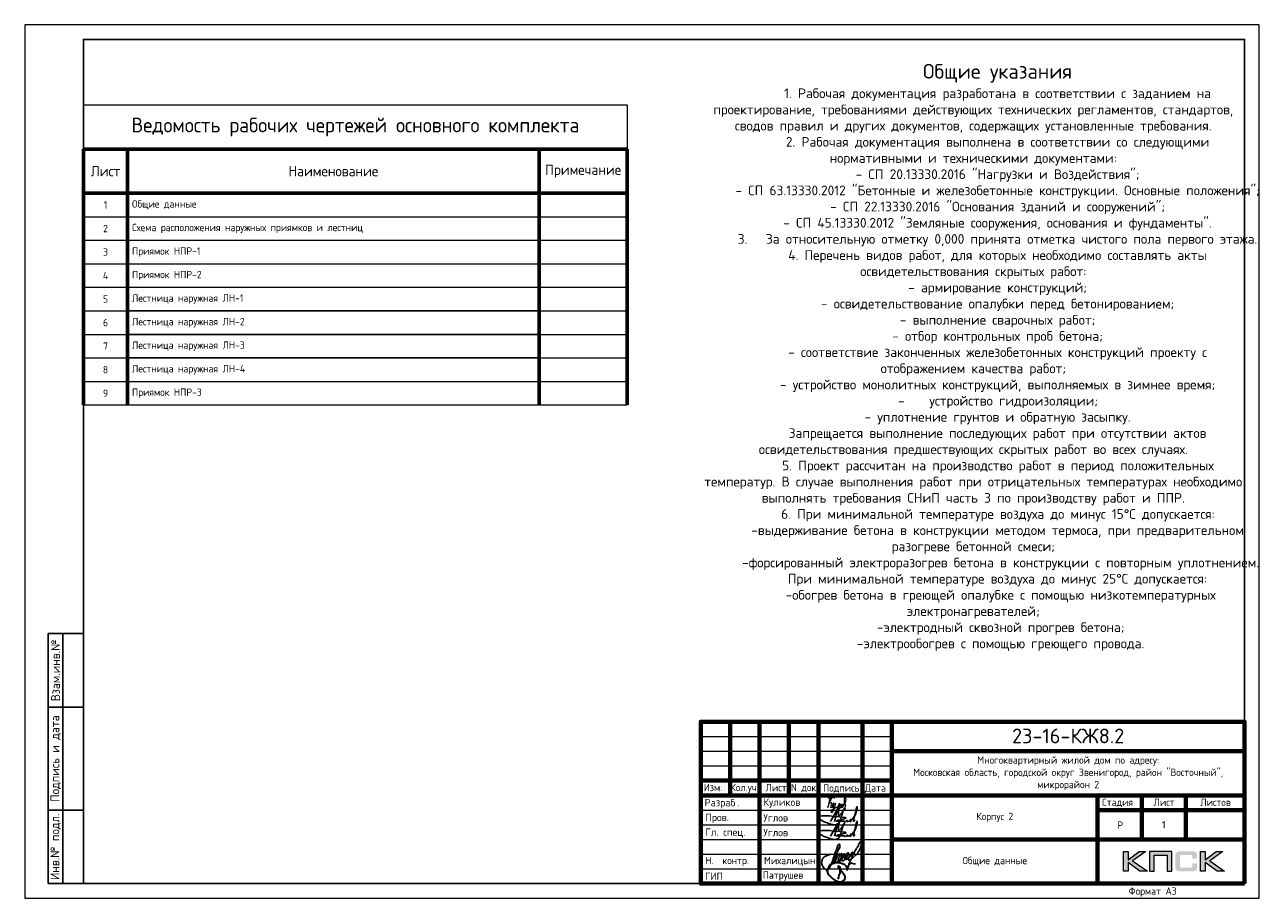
# Model space of a CAD drawing. Header units: millimetres. Extents: x 130535 to 1380046, y -52734 to 121434.
# Tile 1 of 64: x 130535 to 172535, y -10737 to 18963. Entities that reach past the tile are written whole.
import ezdxf
from ezdxf.enums import TextEntityAlignment as Align

# ---------------------------------------------------------------- set-up
doc = ezdxf.new("R2010")
doc.units = ezdxf.units.MM
doc.layers.get('DEFPOINTS').update_dxf_attribs({"color": 1, "lineweight": 0})
for name, color, linetype, lineweight in [('0.15', 252, 'Continuous', 15), ('Standard', 7, 'Continuous', 25), ('АС-Таблицы', 7, 'Continuous', 20), ('Выноски', 20, 'Continuous', 20), ('РАЗМЕРЫ', 1, 'Continuous', 9), ('Рамка', 7, 'Continuous', 70), ('Текст', 7, 'Continuous', 25), ('ТОНКИЕ', 7, 'Continuous', 9)]:
    doc.layers.add(name, color=color, linetype=linetype, lineweight=lineweight)
doc.layers.add('ТОЛСТЫЕ_ОСНОВНЫЕ', color=6, linetype='Continuous')
doc.styles.add('GOST-2.304_Type-B', font='GOST Common.ttf')
doc.styles.add('style1', font='GOST Common.ttf', dxfattribs={"height": 500})
doc.styles.add('ГОСТ', font='isocpeur.ttf')

# ---------------------------------------------------------------- blocks, each defined once
blk = doc.blocks.new('*T9')
at = {"color": 0, "linetype": 'Continuous', "lineweight": 60, "transparency": 16777216}
for p, q in [((0, -1500), (18500, -1500)), ((0, -1500), (0, -10200)), ((1500, -1500), (1500, -10200)), ((15500, -1500), (15500, -10200)), ((18500, -1500), (18500, -10200)), ((0, -3000), (18500, -3000))]:
    blk.add_line(p, q, dxfattribs=at)
at = {"color": 0, "lineweight": 20, "transparency": 16777216}
for p, q in [((0, -3800), (18500, -3800)), ((0, -4600), (18500, -4600)), ((0, -5400), (18500, -5400)), ((0, -6200), (18500, -6200)), ((0, -7000), (1500, -7000)), ((15500, -7000), (18500, -7000)), ((0, -7800), (1500, -7800)), ((15500, -7800), (18500, -7800)), ((0, -8600), (1500, -8600)), ((15500, -8600), (18500, -8600)), ((0, -9400), (18500, -9400)), ((0, -10200), (18500, -10200))]:
    blk.add_line(p, q, dxfattribs=at)
at = {"color": 0, "linetype": 'ByBlock', "lineweight": -2, "transparency": 16777216}
for p, q in [((1500, -7000), (15500, -7000)), ((1500, -7800), (15500, -7800)), ((1500, -8600), (15500, -8600))]:
    blk.add_line(p, q, dxfattribs=at)
at = {"layer": 'DEFPOINTS', "color": 8, "linetype": 'ByBlock', "lineweight": 0, "transparency": 16777216}
for p, q in [((0, 0), (18500, 0)), ((0, 0), (0, -1500)), ((18500, 0), (18500, -1500))]:
    blk.add_line(p, q, dxfattribs=at)
at = {"color": 0, "linetype": 'Continuous', "lineweight": -3, "transparency": 16777216, "style": 'GOST-2.304_Type-B'}
for s, insert, char_height, width, attachment_point in [('Ведомость рабочих чертежей основного комплекта', (9250, -750), 500, 18200, 5), ('Лист', (750, -2250), 350, 1200, 5), ('Наименование', (8500, -2250), 350, 13700, 5), ('Примечание', (17000, -2250), 350, 2700, 5), ('1', (750, -3400), 250, 1200, 5), ('Общие данные', (1650, -3400), 250, 13700, 4), ('2', (750, -4200), 250, 1200, 5), ('{\\C1;Схема расположения наружных приямков и лестниц}', (1650, -4200), 250, 13700, 4), ('3', (750, -5000), 250, 1200, 5), ('Приямок НПР-1', (1650, -5000), 250, 13700, 4), ('4', (750, -5800), 250, 1200, 5), ('Приямок НПР-2', (1650, -5800), 250, 13700, 4), ('5', (750, -6600), 250, 1200, 5), ('Лестница наружная ЛН-1', (1650, -6600), 250, 13700, 4), ('6', (750, -7400), 250, 1200, 5), ('Лестница наружная ЛН-2', (1650, -7400), 250, 13700, 4), ('7', (750, -8200), 250, 1200, 5), ('Лестница наружная ЛН-3', (1650, -8200), 250, 13700, 4), ('8', (750, -9000), 250, 1200, 5), ('Лестница наружная ЛН-4', (1650, -9000), 250, 13700, 4), ('9', (750, -9800), 250, 1200, 5), ('Приямок НПР-3', (1650, -9800), 250, 13700, 4)]:
    blk.add_mtext(s, dxfattribs=dict(at, insert=insert, char_height=char_height, width=width, attachment_point=attachment_point))
blk = doc.blocks.new('СЛОЖНЫЙ_ОБЪЕКТ_0')
at = {"layer": 'Standard', "color": 7, "linetype": 'Continuous', "lineweight": 25}
for points, start_tangent, end_tangent in [([(-5.888, 1.589), (-5.939, 1.691), (-5.972, 1.691), (-6.022, 1.617), (-6.064, 1.496), (-6.076, 1.414), (-6.076, 1.373), (-6.09, 1.219), (-6.071, 1.071), (-6.041, 1.003), (-6.009, 0.988), (-5.985, 1.012), (-5.95, 1.047), (-5.922, 1.075), (-5.915, 1.097), (-5.843, 1.207), (-5.798, 1.324), (-5.779, 1.438), (-5.77, 1.604), (-5.809, 1.746), (-5.833, 1.77), (-5.864, 1.752), (-5.885, 1.721), (-5.913, 1.566), (-5.919, 1.492), (-5.925, 1.334), (-5.906, 1.223), (-5.871, 1.161), (-5.807, 1.124), (-5.751, 1.203), (-5.713, 1.262), (-5.692, 1.316), (-5.66, 1.414), (-5.641, 1.525), (-5.625, 1.661), (-5.641, 1.808), (-5.657, 1.824), (-5.667, 1.824), (-5.695, 1.763), (-5.714, 1.672), (-5.725, 1.541), (-5.722, 1.421), (-5.665, 1.291), (-5.617, 1.276), (-5.55, 1.31), (-5.459, 1.426), (-5.4, 1.599), (-5.374, 1.864), (-5.388, 1.981), (-5.406, 1.999), (-5.432, 1.973), (-5.463, 1.934), (-5.509, 1.789), (-5.527, 1.661), (-5.508, 1.54), (-5.457, 1.473), (-5.411, 1.463), (-5.347, 1.501), (-5.271, 1.621), (-5.193, 1.738), (-5.143, 1.879), (-5.113, 2.032), (-5.113, 2.111), (-5.121, 2.138), (-5.14, 2.12), (-5.169, 2.039), (-5.206, 1.924), (-5.241, 1.787), (-5.254, 1.679), (-5.254, 1.582), (-5.237, 1.516), (-5.219, 1.498), (-5.191, 1.482), (-5.154, 1.519), (-5.086, 1.578), (-4.953, 1.776), (-4.759, 2.173), (-4.667, 2.981), (-4.667, 3.227), (-4.687, 3.262), (-4.715, 3.262), (-4.742, 3.235), (-4.777, 3.18), (-4.872, 2.956), (-4.891, 2.749), (-4.921, 2.579), (-4.956, 2.444), (-5.001, 2.097), (-5.045, 1.672), (-5.064, 1.441), (-5.075, 1.334), (-5.055, 1.102), (-5.04, 0.878), (-5.04, 0.777), (-5.052, 0.744), (-5.068, 0.75), (-5.077, 0.776), (-5.092, 0.804), (-5.084, 1.076), (-4.938, 1.346), (-4.909, 1.375), (-4.851, 1.355), (-4.78, 1.355), (-4.616, 1.413)], (-0.169301, 0.985564), (0.921845, 0.387559)), ([(-6.577, 1.472), (-6.789, 1.26), (-6.973, 1.076), (-7.024, 0.851), (-7.024, 0.746), (-6.996, 0.632), (-6.845, 0.434), (-6.702, 0.33), (-6.548, 0.258), (-6.432, 0.258), (-6.35, 0.355), (-6.314, 0.52), (-6.284, 0.767), (-6.284, 1.007), (-6.298, 1.279), (-6.31, 1.543), (-6.302, 2.038), (-6.285, 2.303), (-6.246, 2.371), (-6.174, 2.3), (-6.144, 2.003), (-6.194, 1.851)], (-0.677851, -0.735199), (-0.339746, -0.940517)), ([(-6.181, 2.142), (-6.172, 1.967), (-6.172, 1.841), (-6.18, 1.7), (-6.18, 1.412), (-6.17, 1.216), (-6.17, 1.117), (-6.148, 0.957), (-6.119, 0.827)], (0.06248, -0.998046), (0.223108, -0.974794)), ([(-6.329, 1.089), (-6.3, 1.083), (-6.267, 1.081), (-6.233, 1.097), (-6.195, 1.113), (-6.161, 1.123), (-6.143, 1.143), (-6.118, 1.168)], (0.983291, -0.18204), (0.7365, 0.676437))]:
    blk.add_spline(points, degree=3, dxfattribs=dict(at, start_tangent=start_tangent, end_tangent=end_tangent))
blk = doc.blocks.new('Роспись')
at = {"layer": 'Текст', "color": 4}
blk.add_lwpolyline([(4.18, 0.67), (6.68, 5.03), (5.62, 0.66)], dxfattribs=at)
for points in [[(7.11, 5.14), (7.17, 2.59), (9.02, 5.2), (8.57, 4.35), (6.55, -0.29), (0.19, 1.88), (9.09, 2.02)], [(11.23, 1.12), (12.72, 3.08), (13.28, 5.66), (11.96, 0.97)], [(9.09, 2.02), (9.4, 1.96), (6.15, 0.84), (8.42, 0.77), (8.9, 0.77)], [(8.9, 0.77), (8.97, 0.64), (9.94, 1.16)], [(9.94, 1.16), (9.82, 0.79), (10.85, 0.93)], [(10.85, 0.93), (11.13, 1.44), (11.23, 1.11), (10.92, 0.57), (10.85, 0.93)], [(11.23, 1.12), (11.03, 1.05), (10.98, 1.33), (11.05, 1.41)], [(11.96, 0.97), (12.16, 0.71), (12.34, 1.19), (12.03, 1.14), (11.96, 0.97)]]:
    blk.add_spline(points, degree=3, dxfattribs=at)
blk = doc.blocks.new('11')
at = {"layer": 'Выноски'}
for p, q in [((47962, 66737), (47989, 66781)), ((47989, 66781), (48016, 66806)), ((48016, 66806), (48038, 66823)), ((48038, 66823), (48060, 66786)), ((48060, 66786), (48058, 66769)), ((47885, 66608), (47944, 66700)), ((47944, 66700), (47962, 66737))]:
    blk.add_line(p, q, dxfattribs=at)
blk.add_lwpolyline([(47863, 66761), (47937, 66865), (47843, 66458), (47885, 66564), (47905, 66616), (47954, 66628), (47979, 66606), (47957, 66539), (47937, 66487), (47947, 66458), (47991, 66470), (48051, 66611), (48041, 66569), (48023, 66505), (48023, 66448), (48065, 66448), (48090, 66529), (48110, 66608), (48043, 66369), (47972, 66275), (47954, 66344), (47991, 66389), (48078, 66431), (48142, 66470), (48154, 66441), (48204, 66512), (48246, 66606), (48209, 66455), (48204, 66418), (48295, 66574), (48265, 66463), (48265, 66455), (48312, 66453), (48342, 66529), (48347, 66584), (48337, 66465), (48349, 66453), (48401, 66569), (48443, 66616), (48461, 66678), (48466, 66727), (48436, 66811), (48399, 66754), (48399, 66618), (48389, 66549), (48374, 66507), (48416, 66564), (48441, 66576), (48451, 66524), (48433, 66482), (48419, 66453), (48424, 66428), (48458, 66421)], dxfattribs=at)
blk = doc.blocks.new('A$Cd09756da')
h = blk.add_hatch(color=0)
h.paths.add_polyline_path([(-3363, 1089), (-3590, 1089), (-3962, 809), (-3962, 1089), (-4120, 1089), (-4120, 417), (-3962, 417), (-3962, 712), (-3560, 417), (-3308, 417), (-3809, 772)])
h.paths.add_polyline_path([(-3080, 963), (-2635, 963), (-2635, 417), (-2478, 417), (-2478, 1089), (-2645, 1089), (-3236, 1089), (-3236, 930), (-3236, 417), (-3080, 417)])
h.paths.add_polyline_path([(-1340, 1093), (-1498, 1093), (-1498, 420), (-1340, 420), (-1340, 716), (-938, 420), (-686, 420), (-1187, 776), (-741, 1093), (-968, 1093), (-1340, 813)])
at = {"true_color": 0x5f007f}
blk.add_hatch(color=206, dxfattribs=at).paths.add_polyline_path([(-1629, 1018), (-1631, 1026), (-1634, 1032), (-1638, 1038), (-1641, 1044), (-1644, 1049), (-1649, 1054), (-1653, 1059), (-1657, 1063), (-1662, 1066), (-1668, 1071), (-1674, 1074), (-1681, 1077), (-1688, 1079), (-1696, 1082), (-1703, 1084), (-1721, 1088), (-1741, 1091), (-1762, 1092), (-1786, 1093), (-2187, 1093), (-2210, 1092), (-2231, 1091), (-2251, 1088), (-2268, 1084), (-2276, 1082), (-2284, 1079), (-2291, 1077), (-2297, 1073), (-2303, 1071), (-2310, 1066), (-2315, 1063), (-2319, 1059), (-2323, 1054), (-2327, 1049), (-2331, 1044), (-2335, 1038), (-2337, 1032), (-2340, 1025), (-2343, 1018), (-2345, 1010), (-2348, 994), (-2351, 976), (-2353, 956), (-2353, 934), (-2353, 580), (-2353, 557), (-2351, 537), (-2348, 519), (-2345, 502), (-2343, 495), (-2340, 488), (-2337, 481), (-2335, 474), (-2331, 469), (-2327, 463), (-2323, 459), (-2319, 454), (-2315, 450), (-2309, 446), (-2303, 443), (-2297, 439), (-2291, 436), (-2283, 434), (-2276, 431), (-2268, 429), (-2251, 425), (-2231, 423), (-2209, 421), (-2187, 420), (-1786, 420), (-1762, 421), (-1741, 422), (-1721, 425), (-1704, 428), (-1696, 431), (-1688, 433), (-1681, 436), (-1674, 439), (-1668, 442), (-1662, 446), (-1657, 450), (-1653, 454), (-1649, 458), (-1644, 463), (-1641, 468), (-1638, 474), (-1634, 481), (-1631, 487), (-1629, 495), (-1626, 502), (-1623, 519), (-1620, 537), (-1619, 557), (-1618, 580), (-1618, 691), (-1775, 691), (-1775, 600), (-1775, 594), (-1776, 588), (-1777, 582), (-1779, 577), (-1781, 572), (-1783, 568), (-1786, 564), (-1789, 560), (-1792, 557), (-1797, 554), (-1801, 552), (-1806, 550), (-1811, 548), (-1817, 548), (-1824, 547), (-1830, 546), (-2153, 546), (-2159, 547), (-2164, 548), (-2168, 550), (-2172, 552), (-2176, 555), (-2180, 557), (-2183, 561), (-2186, 565), (-2189, 569), (-2191, 573), (-2193, 578), (-2194, 583), (-2196, 593), (-2197, 602), (-2197, 925), (-2197, 931), (-2196, 936), (-2195, 941), (-2193, 946), (-2192, 950), (-2190, 954), (-2187, 957), (-2185, 961), (-2181, 963), (-2178, 966), (-2173, 968), (-2169, 970), (-2164, 971), (-2160, 972), (-2154, 972), (-2149, 972), (-1830, 972), (-1824, 972), (-1817, 972), (-1812, 970), (-1807, 969), (-1802, 967), (-1797, 965), (-1793, 961), (-1790, 958), (-1786, 954), (-1783, 950), (-1781, 946), (-1779, 941), (-1777, 936), (-1776, 931), (-1775, 925), (-1775, 918), (-1775, 844), (-1618, 844), (-1618, 934), (-1619, 956), (-1620, 976), (-1623, 994), (-1627, 1010)])
at = {"color": 0, "lineweight": 0}
for points in [[(-4120, 417), (-4120, 1089), (-3962, 1089), (-3962, 809), (-3590, 1089), (-3363, 1089), (-3809, 772), (-3308, 417), (-3560, 417), (-3962, 712), (-3962, 417), (-4120, 417)], [(-3080, 417), (-3080, 963), (-2635, 963), (-2635, 417), (-2478, 417), (-2478, 1089), (-2645, 1089), (-3236, 1089), (-3236, 930), (-3236, 417), (-3080, 417)], [(-1498, 420), (-1498, 1093), (-1340, 1093), (-1340, 813), (-968, 1093), (-741, 1093), (-1187, 776), (-686, 420), (-938, 420), (-1340, 716), (-1340, 420), (-1498, 420)]]:
    blk.add_lwpolyline(points, close=True, dxfattribs=at)
at = {"lineweight": 35}
blk.add_lwpolyline([(-13508, 523), (-13547, 578), (-13600, 632), (-13677, 670), (-13759, 693), (-13818, 702), (-13912, 702), (-14016, 676), (-14099, 633), (-14147, 575), (-14180, 499), (-14196, 424), (-14178, 345), (-14125, 271), (-14070, 216), (-14013, 165), (-13943, 121), (-13865, 83), (-13793, 64), (-13740, 64), (-13666, 78), (-13601, 136), (-13593, 202), (-13604, 266), (-13651, 344), (-13699, 405), (-13737, 443), (-13779, 503), (-13800, 532), (-13813, 569), (-13820, 591), (-13820, 601), (-13802, 592), (-13787, 577), (-13771, 554), (-13766, 528), (-13766, 443), (-13775, 355), (-13799, 285), (-13814, 219), (-13841, 149)], dxfattribs=at)
at = {"layer": 'Рамка'}
for p, q in [((-17500, 3000), (-17500, 5500)), ((-16500, 0), (-16500, 5500)), ((-15500, 3000), (-15500, 5500)), ((-14500, 0), (-14500, 5500)), ((-14500, 5500), (-14500, 0)), ((-13000, 5500), (-13000, 0)), ((-13000, 0), (-13000, 5500)), ((-12000, 5500), (-12000, 0)), ((-12000, 4500), (0, 4500)), ((-18500, 3500), (-12000, 3500)), ((-18500, 3000), (0, 3000)), ((-5000, 3000), (-5000, 0)), ((-3500, 3000), (-3500, 1500)), ((-2000, 3000), (-2000, 1500)), ((-5000, 2500), (0, 2500)), ((-5000, 2500), (0, 2500)), ((-12000, 1500), (0, 1500))]:
    blk.add_line(p, q, dxfattribs=at)
at = {"layer": 'Рамка', "lineweight": 15}
for p, q in [((-18500, 5000), (-12000, 5000)), ((-18500, 4500), (-12000, 4500)), ((-18500, 4000), (-12000, 4000)), ((-18500, 2500), (-12000, 2500)), ((-18500, 2000), (-12000, 2000)), ((-18500, 1500), (-12000, 1500)), ((-18500, 1000), (-12000, 1000)), ((-18500, 500), (-12000, 500))]:
    blk.add_line(p, q, dxfattribs=at)
at = {"layer": 'Рамка'}
blk.add_lwpolyline([(0, 0), (-18500, 0), (-18500, 5500), (0, 5500)], close=True, dxfattribs=at)
at = {"color": 18, "true_color": 0x000000, "xscale": 100, "yscale": 100, "zscale": 100}
for p in [(-14508, 2045), (-14508, 1545)]:
    blk.add_blockref('Роспись', p, dxfattribs=at)
at = {"layer": '0.15', "xscale": 462, "yscale": 462, "zscale": 462, "rotation": 339.9822667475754}
blk.add_blockref('СЛОЖНЫЙ_ОБЪЕКТ_0', (-11452, -669), dxfattribs=at)
at = {"layer": 'Выноски'}
blk.add_blockref('11', (-62024, -63871), dxfattribs=at)
at = {"color": 7, "style": 'ГОСТ'}
for s, p in [('Разраб', (-18371, 2627)), ('.', (-17258, 2627))]:
    blk.add_text(s, height=250, dxfattribs=at).set_placement(p)
at = {"layer": 'РАЗМЕРЫ', "color": 7, "char_height": 250, "attachment_point": 4, "style": 'ГОСТ'}
for s, insert in [('{\\C256;Куликов}', (-16371, 2734)), ('Пров.', (-18346, 2215)), ('Углов', (-16371, 2234)), ('Гл. спец.', (-18346, 1715)), ('Углов', (-16371, 1734))]:
    blk.add_mtext_dynamic_manual_height_columns(s, width=2000, gutter_width=1250, heights=[0], dxfattribs=dict(at, insert=insert))
at = {"layer": 'РАЗМЕРЫ', "color": 7, "linetype": 'Continuous', "char_height": 250, "width": 2000, "attachment_point": 4, "style": 'GOST-2.304_Type-B'}
for s, insert in [(' Н.  контр.', (-18500, 750)), (' Михалицын', (-16500, 750)), (' ГИП', (-18500, 250)), ('Патрушев', (-16394, 255))]:
    blk.add_mtext(s, dxfattribs=dict(at, insert=insert))
at = {"layer": 'Текст', "color": 7, "style": 'ГОСТ'}
blk.add_text('23-16-КЖ8.2', height=500, dxfattribs=at).set_placement((-6003, 5019), align=Align.MIDDLE_CENTER)
at = {"layer": 'Текст', "color": 7, "style": 'GOST-2.304_Type-B'}
for s, p in [('Изм.', (-18400, 3141)), ('Кол.уч.', (-17490, 3143)), ('Лист', (-16298, 3139)), ('N док.', (-15435, 3141)), ('Подпись', (-14340, 3127)), ('Дата', (-12920, 3127)), ('Стадия', (-4850, 2640)), ('Лист', (-3100, 2640)), ('Листов', (-1508, 2640)), ('Р', (-4328, 1863))]:
    blk.add_text(s, height=250, dxfattribs=at).set_placement(p)
at = {"layer": 'Текст', "color": 7, "linetype": 'Continuous', "lineweight": 0, "char_height": 250, "attachment_point": 5, "style": 'GOST-2.304_Type-B'}
for s, insert, width in [('Многоквартирный жилой дом по адресу:\\PМосковская область, городской округ Звенигород, район "Восточный", микрорайон 2', (-6000, 3750), 12000), ('Корпус 2', (-8500, 2250), 7000)]:
    blk.add_mtext(s, dxfattribs=dict(at, insert=insert, width=width))
blk = doc.blocks.new('*U28')
at = {"layer": 'ТОЛСТЫЕ_ОСНОВНЫЕ'}
for p, q in [((8, 5), (8, 90)), ((8, 90), (20, 90)), ((13, 5), (13, 90)), ((8, 65), (20, 65)), ((8, 30), (20, 30)), ((20, 5), (8, 5))]:
    blk.add_line(p, q, dxfattribs=at)
at = {"layer": 'ТОЛСТЫЕ_ОСНОВНЫЕ', "color": 6}
blk.add_lwpolyline([(20, 5), (415, 5), (415, 292), (20, 292)], close=True, dxfattribs=at)
at = {"layer": 'ТОНКИЕ'}
blk.add_lwpolyline([(0, 0), (420, 0), (420, 297), (0, 297)], close=True, dxfattribs=at)
at = {"layer": 'Текст', "style": 'style1'}
for s, p in [('Взам.инв.№', (10.5, 77.5)), ('Подпись и дата', (10.5, 47.5)), ('Инв.№ подл.', (10.5, 17.5))]:
    blk.add_text(s, height=3, rotation=90, dxfattribs=at).set_placement(p, align=Align.MIDDLE)
blk.add_text('Формат А3', height=2.5, dxfattribs=at).set_placement((375.57, 1.2))
blk = doc.blocks.new('*T10')
at = {"layer": 'АС-Таблицы', "color": 0, "linetype": 'ByBlock', "lineweight": -2, "transparency": 16777216}
for p, q in [((0, 0), (1500, 0)), ((0, -1000), (1500, -1000))]:
    blk.add_line(p, q, dxfattribs=at)
at = {"layer": 'АС-Таблицы', "color": 0, "linetype": 'ByBlock', "lineweight": 50, "transparency": 16777216}
for p, q in [((0, 0), (0, -1000)), ((1500, 0), (1500, -1000))]:
    blk.add_line(p, q, dxfattribs=at)
at = {"layer": 'АС-Таблицы', "color": 0, "transparency": 16777216, "insert": (750, -500), "char_height": 250, "width": 1000, "attachment_point": 5, "style": 'ГОСТ'}
blk.add_mtext('1', dxfattribs=at)

msp = doc.modelspace()

# ---------------------------------------------------------------- block references
at = {"xscale": 100, "yscale": 100, "zscale": 100}
msp.add_blockref('*U28', (130534.6, -10737.4), dxfattribs=at)
for name, p in [('*T9', (132534.6, 16234.3)), ('*T10', (168534.6, -7737.4))]:
    msp.add_blockref(name, p)
at = {"lineweight": 50, "ltscale": 100}
msp.add_blockref('A$Cd09756da', (172034.6, -10237.4), dxfattribs=at)

# ---------------------------------------------------------------- texts
at = {"insert": (153574.3, 18462.6), "char_height": 330, "attachment_point": 1, "style": 'ГОСТ'}
msp.add_mtext_dynamic_manual_height_columns('\\pxi5,sm1,qc;{\\H1.5152x;\\PОбщие указания\\P\\pq*;}1.^IРабочая документация разработана в соответствии с заданием на проектирование, требованиями действующих технических регламентов, стандартов, сводов правил и других документов, содержащих установленные требования.\\P2.^IРабочая документация выполнена в соответствии со следующими нормативными и техническими документами:\\P-^IСП 20.13330.2016 "Нагрузки и Воздействия";\\P-^IСП 63.13330.2012 "Бетонные и железобетонные конструкции. Основные положения";\\P-^IСП 22.13330.2016 "Основания зданий и сооружений";\\P-^IСП 45.13330.2012 "Земляные сооружения, основания и фундаменты".\\P3.   За относительную отметку 0,000 принята отметка чистого пола первого этажа.\\P4.^IПеречень видов работ, для которых необходимо составлять акты освидетельствования скрытых работ:\\P-^Iармирование конструкций;\\P-^Iосвидетельствование опалубки перед бетонированием;\\P-^Iвыполнение сварочных работ;\\P-^Iотбор контрольных проб бетона;\\P-^Iсоответствие законченных железобетонных конструкций проекту с отображением качества работ;\\P-^Iустройство монолитных конструкций, выполняемых в зимнее время;  \\P\\pi0,s*;        -    устройство гидроизоляции;\\P\\pi5,sm1;-^Iуплотнение грунтов и обратную засыпку.\\PЗапрещается выполнение последующих работ при отсутствии актов освидетельствования предшествующих скрытых работ во всех случаях.\\P\\pi0,s*;        5. Проект рассчитан на производство работ в период положительных температур. В случае выполнения работ при отрицательных температурах необходимо выполнять требования СНиП часть 3 по производству работ и ППР.\\P        6. При минимальной температуре воздуха до минус 15°С допускается:\\P\\pi5,sm1;-выдерживание бетона в конструкции методом термоса, при предварительном разогреве бетонной смеси;\\P\\ps*; -форсированный электроразогрев бетона в конструкции с повторным уплотнением.\\PПри минимальной температуре воздуха до минус 25°С допускается:\\P -обогрев бетона в греющей опалубке с помощью низкотемпературных электронагревателей;\\P -электродный сквозной прогрев бетона;\\P\\psm1; -электрообогрев с помощью греющего провода.', width=18460.283, gutter_width=5800, heights=[33815.2], dxfattribs=at)
at = {"color": 1, "linetype": 'Continuous', "lineweight": 30, "insert": (163534.6, -9487.4), "char_height": 250, "width": 7000, "attachment_point": 5, "style": 'GOST-2.304_Type-B'}
msp.add_mtext('Общие данные', dxfattribs=at)

doc.saveas('drawing.dxf')
